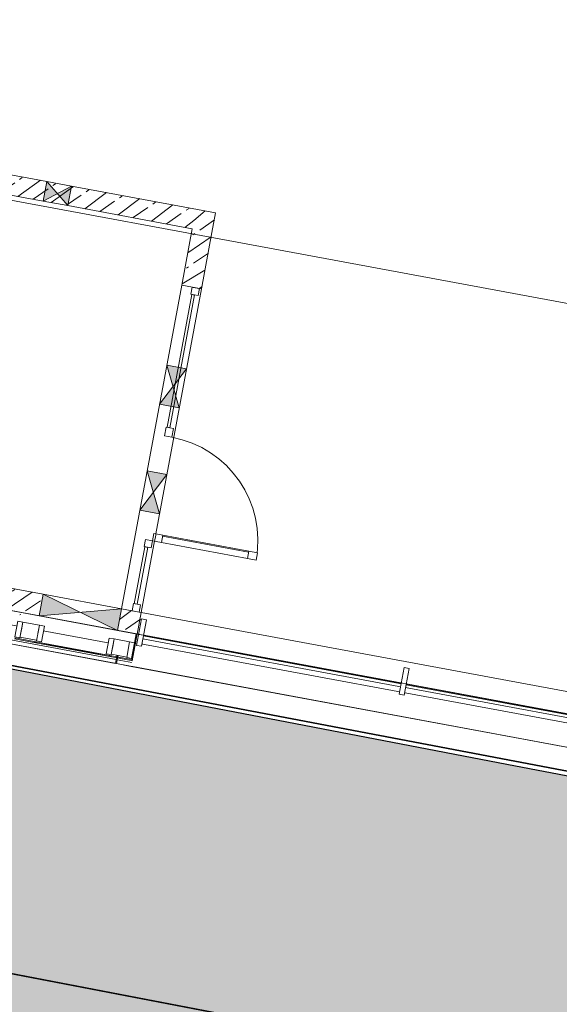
# Model space of a CAD drawing. Header units: metres. Extents: x -499360 to 60282433, y -11592314 to 5708004.
# Tile 36 of 128: x 32353352.34 to 32353357.74, y 5707902.23 to 5707912.1. Entities that reach past the tile are written whole.
import ezdxf

# ---------------------------------------------------------------- set-up
doc = ezdxf.new("R2010")
doc.units = ezdxf.units.M
doc.header["$LTSCALE"] = 0.75
doc.set_wipeout_variables(frame=1)
doc.layers.get('0').update_dxf_attribs({"linetype": 'CONTINUOUS'})
doc.layers.add('10414948$0$ST-LIN-Fahrbahn', color=2, linetype='CONTINUOUS')
doc.layers.add('10414948$0$ST-LIN-Gehweg', color=2, linetype='CONTINUOUS')
doc.layers.add('10414949$0$ST-Fahrbahn-Sol', color=7, linetype='CONTINUOUS', true_color=0xcccccc)
doc.layers.add('10414949$0$ST-Gehweg-Sol', color=7, linetype='CONTINUOUS', lineweight=0, true_color=0xffd7a8)
for name, color, linetype, lineweight in [('10417023$0$#9_002_GES I Übersicht Erdgeschoss_1_101_Wand Aussen.A', 7, 'CONTINUOUS', 25), ('10417023$0$#9_002_GES I Übersicht Erdgeschoss_1_110_Pfosten-Riegel.A', 7, 'CONTINUOUS', 25), ('10417023$0$#9_002_GES I Übersicht Erdgeschoss_1_113_Türen.A', 7, 'CONTINUOUS', 25), ('10417023$0$#9_002_GES I Übersicht Erdgeschoss_1_201_Aussenwandbekleidung.A', 7, 'CONTINUOUS', 25), ('10417023$0$#9_002_GES I Übersicht Erdgeschoss_1_701_Grundstücksgrenze.A', 7, 'CONTINUOUS', 25), ('10417023$0$#9_002_GES I Übersicht Erdgeschoss_1_Neubau_101_Wand Aussen.A', 7, 'CONTINUOUS', 25), ('10417023$0$#9_002_GES I Übersicht Erdgeschoss_1_Neubau_102_Wand Innen.A', 7, 'CONTINUOUS', 25), ('10417023$0$#9_002_GES I Übersicht Erdgeschoss_1_Neubau_104_Decken.A', 7, 'CONTINUOUS', 25), ('10417023$0$#9_002_GES I Übersicht Erdgeschoss_1_Neubau_110_Pfosten-Riegel.A', 7, 'CONTINUOUS', 25), ('10417023$0$#9_002_GES I Übersicht Erdgeschoss_1_Neubau_201_Aussenwandbekleidu', 7, 'CONTINUOUS', 25), ('10417023$0$Keine', 7, 'CONTINUOUS', 13)]:
    doc.layers.add(name, color=color, linetype=linetype, lineweight=lineweight)
pattern_1 = [(44.99999999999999, (0, 0), (-0.1697056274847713, 0.1697056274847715), []), (44.99999999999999, (-0.08485281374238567, 0.08485281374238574), (-0.1697056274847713, 0.1697056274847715), [0.18, -0.05999999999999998])]
pattern_2 = [(134.9999999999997, (0, 0), (0.1060660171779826, 0.1060660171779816), []), (134.9999999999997, (-0.03535533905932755, -0.0353553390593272), (0.1060660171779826, 0.1060660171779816), [])]

# ---------------------------------------------------------------- blocks, each defined once
blk = doc.blocks.new('10414949')
at = {"layer": '10414949$0$ST-Fahrbahn-Sol'}
h = blk.add_hatch(color=256, dxfattribs=at)
h.dxf.hatch_style = 1
edge = h.paths.add_edge_path()
edge.add_line((32353332.07462424, 5707897.760218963), (32353350.98506781, 5707894.123740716))
edge.add_line((32353350.98506781, 5707894.123740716), (32353350.82851103, 5707893.390107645))
edge.add_arc((32353341.76150372, 5707846.239751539), 48.01423437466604, 70.20516608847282, 79.11490518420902, ccw=False)
edge.add_line((32353358.02167227, 5707891.416887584), (32353368.23008536, 5707887.744280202))
edge.add_line((32353368.23008536, 5707887.744280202), (32353368.48356287, 5707888.448540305))
edge.add_arc((32353392.46115609, 5707947.149646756), 63.4093437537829, 247.7814981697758, 258.3851923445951)
edge.add_line((32353379.69488455, 5707885.038720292), (32353392.88770602, 5707882.501740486))
edge.add_line((32353392.88770602, 5707882.501740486), (32353428.35184273, 5707875.681986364))
edge.add_line((32353428.35184273, 5707875.681986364), (32353429.2016233, 5707880.101021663))
edge.add_line((32353429.2016233, 5707880.101021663), (32353381.92266794, 5707889.192765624))
edge.add_arc((32353383.05570871, 5707895.08481273), 6.000000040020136, 247.5994363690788, 259.11489690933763, ccw=False)
edge.add_line((32353380.76923186, 5707889.537558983), (32353372.019508, 5707893.144035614))
edge.add_arc((32353372.21004795, 5707893.606306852), 0.500000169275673, 79.05190986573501, 247.5994179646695, ccw=False)
edge.add_line((32353372.30500777, 5707894.097206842), (32353429.76814368, 5707883.047045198))
edge.add_line((32353429.76814368, 5707883.047045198), (32353430.61792424, 5707887.466080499))
edge.add_line((32353430.61792424, 5707887.466080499), (32353333.25481369, 5707906.189003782))
edge.add_arc((32353334.02625062, 5707910.141559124), 4.027134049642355, 175.7532268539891, 258.9561746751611, ccw=False)
edge.add_line((32353330.01017364, 5707910.439777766), (32353327.36902023, 5707894.461132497))
edge.add_arc((32353331.31926429, 5707893.832187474), 4.000000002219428, 79.11490515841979, 170.9534851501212, ccw=False)
at = {"layer": '10414949$0$ST-Gehweg-Sol'}
h = blk.add_hatch(color=256, dxfattribs=at)
h.dxf.hatch_style = 1
h.paths.add_polyline_path([(32353333.50183981, 5707909.19646602), (32353330.05239085, 5707910.696651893, 0.4012203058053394), (32353333.25481369, 5707906.189003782), (32353356.88717925, 5707901.644502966), (32353369.91507676, 5707899.139239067), (32353382.9429741, 5707896.633974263), (32353384.56583989, 5707896.321897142), (32353385.13236019, 5707899.267920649), (32353370.48788053, 5707902.08405432), (32353357.21966946, 5707904.635530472)])
at = {"layer": '10414949$0$ST-Fahrbahn-Sol', "flags": 128}
blk.add_lwpolyline([(32353332.07462424, 5707897.760218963), (32353350.98506781, 5707894.123740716), (32353350.82851103, 5707893.390107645, -0.0388956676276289), (32353358.02167227, 5707891.416887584), (32353368.23008536, 5707887.744280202), (32353368.48356287, 5707888.448540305, 0.04630038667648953), (32353379.69488455, 5707885.038720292), (32353392.88770602, 5707882.501740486), (32353428.35184273, 5707875.681986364), (32353429.2016233, 5707880.101021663), (32353381.92266794, 5707889.192765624, -0.05028800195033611), (32353380.76923186, 5707889.537558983), (32353372.019508, 5707893.144035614, -0.9047391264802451), (32353372.30500777, 5707894.097206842), (32353429.76814368, 5707883.047045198), (32353430.61792424, 5707887.466080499), (32353333.25481369, 5707906.189003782, -0.3798790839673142), (32353330.01017364, 5707910.439777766), (32353327.36902023, 5707894.461132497, -0.4236438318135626)], format="xyb", close=True, dxfattribs=at)
blk = doc.blocks.new('10414948')
at = {"layer": '10414948$0$ST-LIN-Fahrbahn', "flags": 128}
blk.add_lwpolyline([(32353330.09367404, 5707910.936664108), (32353330.07506489, 5707910.834613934, 0.4114017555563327), (32353333.25481369, 5707906.189003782), (32353356.88717925, 5707901.644502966), (32353356.88717925, 5707901.644502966), (32353369.91507676, 5707899.139239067), (32353369.91507676, 5707899.139239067), (32353382.9429741, 5707896.633974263), (32353382.9429741, 5707896.633974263), (32353430.61792424, 5707887.466080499)], format="xyb", dxfattribs=at)
at = {"layer": '10414948$0$ST-LIN-Gehweg', "flags": 128}
blk.add_lwpolyline([(32353333.50183981, 5707909.19646602), (32353357.21966946, 5707904.635530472), (32353357.21966946, 5707904.635530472), (32353370.48788053, 5707902.08405432), (32353370.48788053, 5707902.08405432), (32353407.15213483, 5707895.033517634), (32353407.15213483, 5707895.033517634), (32353410.4290705, 5707896.185426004), (32353410.4290705, 5707896.185426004), (32353413.70600617, 5707897.337334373), (32353413.70600617, 5707897.337334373), (32353481.43359485, 5707884.31331786), (32353481.43359485, 5707884.31331786), (32353497.17578959, 5707881.286091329), (32353497.17578959, 5707881.286091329, -0.1101766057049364), (32353499.70410517, 5707880.188862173), (32353499.70410517, 5707880.188862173), (32353502.93879142, 5707877.835765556), (32353502.93879142, 5707877.835765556, 0.1101766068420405), (32353505.46710699, 5707876.738536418), (32353505.46710699, 5707876.738536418), (32353513.19776736, 5707875.251929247), (32353513.19776736, 5707875.251929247), (32353517.00528605, 5707874.519743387)], format="xyb", dxfattribs=at)
blk = doc.blocks.new('10417023$0$#9_MKO_LP5_ARC_GES_UP_00_002_P_G_modell (3D)')
at = {"layer": '10417023$0$#9_002_GES I Übersicht Erdgeschoss_1_Neubau_101_Wand Aussen.A', "linetype": 'Continuous', "lineweight": 5, "true_color": 0xff0000}
h = blk.add_hatch(dxfattribs=at)
h.set_pattern_fill('#9_BETON__STAHLBETON_0001', color=1, style=0, pattern_type=2)
h.set_pattern_definition(pattern_1)
h.paths.add_polyline_path([(-32353489.32422797, -5707812.879576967), (-32353495.47443924, -5707812.879576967), (-32353495.47443924, -5707813.099576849), (-32353489.32422797, -5707813.099576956)])
at = {"layer": '10417023$0$#9_002_GES I Übersicht Erdgeschoss_1_Neubau_102_Wand Innen.A', "linetype": 'Continuous', "lineweight": 5, "true_color": 0xff0000}
h = blk.add_hatch(dxfattribs=at)
h.set_pattern_fill('#9_BETON__STAHLBETON_0001', color=1, style=0, pattern_type=2)
h.set_pattern_definition(pattern_1)
h.paths.add_polyline_path([(-32353493.22373439, -5707809.004576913), (-32353488.52424199, -5707809.004576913), (-32353488.52425899, -5707808.804576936), (-32353493.22373439, -5707808.804576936)])
h = blk.add_hatch(dxfattribs=at)
h.set_pattern_fill('#9_BETON__STAHLBETON_0001', color=1, style=0, pattern_type=2)
h.set_pattern_definition(pattern_1)
h.paths.add_polyline_path([(-32353488.32426744, -5707808.804576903), (-32353488.52425892, -5707808.804576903), (-32353488.52424195, -5707809.004576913), (-32353488.32426744, -5707808.804585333)])
h = blk.add_hatch(dxfattribs=at)
h.set_pattern_fill('#9_BETON__STAHLBETON_0001', color=1, style=0, pattern_type=2)
h.set_pattern_definition(pattern_1)
h.paths.add_polyline_path([(-32353488.32425896, -5707808.804576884), (-32353488.52424202, -5707809.004576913), (-32353488.32424199, -5707809.004576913)])
at = {"layer": '10417023$0$#9_002_GES I Übersicht Erdgeschoss_1_113_Türen.A', "color": 1, "linetype": 'Continuous', "lineweight": 13, "true_color": 0xff0000}
for p, q in [((-32353488.4175592, -5707811.096577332), (-32353488.34455926, -5707811.096577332)), ((-32353488.34455926, -5707811.096577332), (-32353488.4175592, -5707811.096577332))]:
    blk.add_line(p, q, dxfattribs=at)
at = {"layer": '10417023$0$#9_002_GES I Übersicht Erdgeschoss_1_Neubau_101_Wand Aussen.A', "color": 1, "linetype": 'Continuous', "lineweight": 18, "true_color": 0xff0000}
for p, q in [((-32353489.32422797, -5707812.87957689), (-32353495.47443924, -5707812.87957689)), ((-32353495.47443924, -5707813.09957689), (-32353489.32422797, -5707813.09957689))]:
    blk.add_line(p, q, dxfattribs=at)
at = {"layer": '10417023$0$#9_002_GES I Übersicht Erdgeschoss_1_Neubau_101_Wand Aussen.A', "color": 1, "linetype": 'Continuous', "lineweight": 13, "true_color": 0xff0000}
for p, q in [((-32353488.52422744, -5707812.87957639), (-32353489.32422838, -5707813.099576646)), ((-32353488.52422744, -5707813.099576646), (-32353489.32422838, -5707812.87957639)), ((-32353488.52422797, -5707812.879576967), (-32353489.32422797, -5707812.879576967)), ((-32353489.32422797, -5707812.879576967), (-32353489.32422797, -5707813.099576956)), ((-32353488.52422797, -5707813.099576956), (-32353488.52422797, -5707812.879576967)), ((-32353489.32422797, -5707813.099576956), (-32353488.52422797, -5707813.099576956))]:
    blk.add_line(p, q, dxfattribs=at)
at = {"layer": '10417023$0$#9_002_GES I Übersicht Erdgeschoss_1_Neubau_101_Wand Aussen.A', "color": 1, "linetype": 'Continuous', "true_color": 0xff0000}
for points in [[(-32353489.32422797, -5707813.099576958), (-32353488.92422798, -5707812.989576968), (-32353489.32422797, -5707812.879576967)], [(-32353488.52422797, -5707813.099576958), (-32353488.52422797, -5707812.879576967), (-32353488.92422798, -5707812.989576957)]]:
    blk.add_solid(points, dxfattribs=at)
at = {"layer": '10417023$0$#9_002_GES I Übersicht Erdgeschoss_1_Neubau_102_Wand Innen.A', "color": 1, "linetype": 'Continuous', "lineweight": 18, "true_color": 0xff0000}
for p, q in [((-32353490.04184521, -5707808.804576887), (-32353491.21872448, -5707808.804576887)), ((-32353489.79184521, -5707808.804576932), (-32353490.04184521, -5707808.804576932)), ((-32353488.32425896, -5707808.804576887), (-32353489.79184521, -5707808.804576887)), ((-32353488.32425896, -5707808.804576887), (-32353488.32424199, -5707809.004576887)), ((-32353491.21872448, -5707809.004576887), (-32353490.04184521, -5707809.004576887)), ((-32353490.04184521, -5707809.00457691), (-32353489.79184521, -5707809.00457691)), ((-32353489.79184521, -5707809.004576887), (-32353488.52424199, -5707809.004576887)), ((-32353488.52424199, -5707809.004576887), (-32353488.52419322, -5707809.579593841))]:
    blk.add_line(p, q, dxfattribs=at)
at = {"layer": '10417023$0$#9_002_GES I Übersicht Erdgeschoss_1_Neubau_102_Wand Innen.A', "color": 1, "linetype": 'Continuous', "lineweight": 13, "true_color": 0xff0000}
for p, q in [((-32353490.04184579, -5707809.004576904), (-32353489.79184549, -5707808.804576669)), ((-32353490.04184579, -5707808.804576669), (-32353489.79184549, -5707809.004576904)), ((-32353490.04184521, -5707808.804576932), (-32353490.04184521, -5707809.00457691)), ((-32353489.79184521, -5707809.00457691), (-32353489.79184521, -5707808.804576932)), ((-32353488.52391273, -5707812.879593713), (-32353488.52419279, -5707809.579594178)), ((-32353488.3240326, -5707811.47323925), (-32353488.5240326, -5707811.473256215)), ((-32353488.52403255, -5707811.473255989), (-32353488.32399911, -5707811.873239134)), ((-32353488.32403231, -5707811.473238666), (-32353488.52399934, -5707811.873256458)), ((-32353488.52399867, -5707811.873256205), (-32353488.32399867, -5707811.87323924))]:
    blk.add_line(p, q, dxfattribs=at)
at = {"layer": '10417023$0$#9_002_GES I Übersicht Erdgeschoss_1_Neubau_102_Wand Innen.A', "color": 1, "linetype": 'Continuous', "true_color": 0xff0000}
for points in [[(-32353490.04184521, -5707808.804576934), (-32353490.04184521, -5707809.00457691), (-32353489.91684521, -5707808.904576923)], [(-32353489.79184521, -5707808.804576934), (-32353489.91684521, -5707808.904576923), (-32353489.79184521, -5707809.00457691)], [(-32353488.3240326, -5707811.47323925), (-32353488.5240326, -5707811.473256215), (-32353488.42401564, -5707811.673247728)], [(-32353488.32399867, -5707811.873239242), (-32353488.42401564, -5707811.673247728), (-32353488.52399867, -5707811.873256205)]]:
    blk.add_solid(points, dxfattribs=at)
at = {"layer": '10417023$0$#9_002_GES I Übersicht Erdgeschoss_1_Neubau_104_Decken.A', "color": 1, "linetype": 'Continuous', "lineweight": 13, "true_color": 0xff0000, "flags": 128}
for points in [[(-32353502.88381506, -5707792.679515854), (-32353502.88381511, -5707803.129576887), (-32353502.84381653, -5707803.129576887), (-32353502.84381653, -5707809.004576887), (-32353499.08931621, -5707809.004576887), (-32353497.57443247, -5707809.004576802), (-32353497.57443247, -5707810.154576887), (-32353495.52481159, -5707810.154576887), (-32353495.52560609, -5707813.099577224), (-32353472.62422376, -5707813.099576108), (-32353472.62422743, -5707808.219546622), (-32353469.004228, -5707808.219576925), (-32353469.004228, -5707794.11457689), (-32353469.004228, -5707790.779532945), (-32353469.004228, -5707790.559532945), (-32353477.474228, -5707790.559532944), (-32353480.474228, -5707790.559532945), (-32353491.124228, -5707790.559532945), (-32353498.444228, -5707790.559532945), (-32353498.444228, -5707792.679576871)], [(-32353498.22421727, -5707790.559532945), (-32353502.84380439, -5707790.559532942), (-32353502.84380439, -5707813.099576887), (-32353495.47442851, -5707813.099576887), (-32353495.47442851, -5707809.05457689), (-32353482.84109309, -5707809.05457689), (-32353482.84357996, -5707813.099573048), (-32353472.62421726, -5707813.099573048), (-32353472.62421726, -5707811.259577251), (-32353472.62421726, -5707806.979589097), (-32353469.00380439, -5707806.979589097), (-32353469.00380439, -5707790.559532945)]]:
    blk.add_lwpolyline(points, close=True, dxfattribs=at)
at = {"color": 1, "linetype": 'Continuous', "lineweight": 5, "true_color": 0xff0000}
blk.add_wipeout([(-32353488.32511628, -5707813.239561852), (-32353488.47511628, -5707813.239561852), (-32353488.47511628, -5707813.389564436), (-32353488.32511628, -5707813.389564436)], dxfattribs=at).dxf.layer = '10417023$0$#9_002_GES I Übersicht Erdgeschoss_1_Neubau_201_Aussenwandbekleidu'
at = {"layer": '10417023$0$#9_002_GES I Übersicht Erdgeschoss_1_Neubau_201_Aussenwandbekleidu', "color": 1, "linetype": 'Continuous', "lineweight": 13, "true_color": 0xff0000}
blk.add_line((-32353488.32511628, -5707813.239561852), (-32353488.47511628, -5707813.239561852), dxfattribs=at)
at = {"color": 1, "linetype": 'Continuous', "lineweight": 5, "true_color": 0xff0000}
for points, layer in [([(-32353488.280116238, -5707813.137893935), (-32353485.613542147, -5707813.137893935), (-32353485.613542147, -5707813.1078939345), (-32353488.280116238, -5707813.1078939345)], '10417023$0$#9_002_GES I Übersicht Erdgeschoss_1_110_Pfosten-Riegel.A'), ([(-32353488.40955938, -5707809.652593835), (-32353488.40955938, -5707811.006576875), (-32353488.37955938, -5707811.006576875), (-32353488.37955938, -5707809.652593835)], '10417023$0$#9_002_GES I Übersicht Erdgeschoss_1_113_Türen.A'), ([(-32353488.254559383, -5707812.080076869), (-32353488.254559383, -5707812.153076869), (-32353487.378059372, -5707812.153076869), (-32353487.378059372, -5707812.080076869)], '10417023$0$#9_002_GES I Übersicht Erdgeschoss_1_113_Türen.A'), ([(-32353488.409559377, -5707812.226076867), (-32353488.409559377, -5707812.806576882), (-32353488.379559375, -5707812.806576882), (-32353488.379559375, -5707812.226076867)], '10417023$0$#9_002_GES I Übersicht Erdgeschoss_1_113_Türen.A'), ([(-32353488.325116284, -5707813.389564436), (-32353488.475116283, -5707813.389564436), (-32353488.475116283, -5707813.42957689), (-32353488.325116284, -5707813.42957689)], '10417023$0$#9_002_GES I Übersicht Erdgeschoss_1_Neubau_201_Aussenwandbekleidu')]:
    blk.add_wipeout(points, dxfattribs=at).dxf.layer = layer
at = {"layer": '10417023$0$#9_002_GES I Übersicht Erdgeschoss_1_110_Pfosten-Riegel.A', "color": 1, "linetype": 'Continuous', "lineweight": 13, "true_color": 0xff0000, "flags": 128}
blk.add_lwpolyline([(-32353488.28011624, -5707813.137893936), (-32353488.28011624, -5707813.107893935), (-32353485.61354215, -5707813.107893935), (-32353485.61354215, -5707813.137893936)], close=True, dxfattribs=at)
at = {"layer": '10417023$0$#9_002_GES I Übersicht Erdgeschoss_1_113_Türen.A', "color": 1, "linetype": 'Continuous', "lineweight": 13, "true_color": 0xff0000}
for p, q in [((-32353488.25455916, -5707812.080076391), (-32353487.37805892, -5707812.080076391)), ((-32353488.25455916, -5707812.090076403), (-32353487.37805892, -5707812.090076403)), ((-32353488.25455916, -5707812.153076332), (-32353487.37805892, -5707812.153076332))]:
    blk.add_line(p, q, dxfattribs=at)
at = {"layer": '10417023$0$#9_002_GES I Übersicht Erdgeschoss_1_113_Türen.A', "color": 1, "linetype": 'Continuous', "lineweight": 13, "true_color": 0xff0000, "flags": 128}
for points in [[(-32353488.40955938, -5707809.652593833), (-32353488.37955938, -5707809.652593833), (-32353488.37955938, -5707811.006576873), (-32353488.40955938, -5707811.006576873)], [(-32353488.25455938, -5707812.080076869), (-32353487.37805938, -5707812.080076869), (-32353487.37805938, -5707812.153076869), (-32353488.25455938, -5707812.153076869)], [(-32353488.40955938, -5707812.226076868), (-32353488.37955938, -5707812.226076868), (-32353488.37955938, -5707812.806576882), (-32353488.40955938, -5707812.806576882)]]:
    blk.add_lwpolyline(points, close=True, dxfattribs=at)
at = {"layer": '10417023$0$#9_002_GES I Übersicht Erdgeschoss_1_113_Türen.A', "color": 1, "linetype": 'Continuous', "lineweight": 13, "true_color": 0xff0000}
blk.add_arc((-32353488.34455938, -5707812.153076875), 1.056500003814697, 359.9999999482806, 89.99999979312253, dxfattribs=at)
at = {"layer": '10417023$0$#9_002_GES I Übersicht Erdgeschoss_1_Neubau_102_Wand Innen.A', "color": 1, "linetype": 'Continuous', "lineweight": 13, "true_color": 0xff0000}
for p, q in [((-32353488.32412407, -5707810.394639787), (-32353488.52412406, -5707810.394656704)), ((-32353488.5241235, -5707810.394656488), (-32353488.32409006, -5707810.794639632)), ((-32353488.32412471, -5707810.394639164), (-32353488.52409029, -5707810.794656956)), ((-32353488.52409013, -5707810.794656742), (-32353488.32409014, -5707810.794639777))]:
    blk.add_line(p, q, dxfattribs=at)
at = {"layer": '10417023$0$#9_002_GES I Übersicht Erdgeschoss_1_Neubau_102_Wand Innen.A', "color": 1, "linetype": 'Continuous', "true_color": 0xff0000}
for points in [[(-32353488.32412407, -5707810.394639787), (-32353488.52412406, -5707810.394656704), (-32353488.4241071, -5707810.594648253)], [(-32353488.32409014, -5707810.794639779), (-32353488.4241071, -5707810.594648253), (-32353488.52409013, -5707810.794656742)]]:
    blk.add_solid(points, dxfattribs=at)
at = {"layer": '10417023$0$#9_002_GES I Übersicht Erdgeschoss_1_Neubau_201_Aussenwandbekleidu', "color": 1, "linetype": 'Continuous', "lineweight": 13, "true_color": 0xff0000}
for p, q in [((-32353488.47511628, -5707813.239561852), (-32353488.47511628, -5707813.389564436)), ((-32353488.32511648, -5707813.389563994), (-32353488.47511666, -5707813.389563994)), ((-32353488.47511628, -5707813.389564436), (-32353488.47511628, -5707813.42957689)), ((-32353488.47511628, -5707813.42957689), (-32353488.32511628, -5707813.42957689))]:
    blk.add_line(p, q, dxfattribs=at)
at = {"color": 1, "linetype": 'Continuous', "lineweight": 5, "true_color": 0xff0000}
for points, layer in [([(-32353485.60354215, -5707813.137893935), (-32353482.93854215, -5707813.137893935), (-32353482.93854215, -5707813.1078939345), (-32353485.60354215, -5707813.1078939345)], '10417023$0$#9_002_GES I Übersicht Erdgeschoss_1_110_Pfosten-Riegel.A'), ([(-32353488.41755938, -5707809.652593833), (-32353488.344559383, -5707809.652593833), (-32353488.344559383, -5707809.579593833), (-32353488.41755938, -5707809.579593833)], '10417023$0$#9_002_GES I Übersicht Erdgeschoss_1_113_Türen.A'), ([(-32353488.417559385, -5707811.096576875), (-32353488.344559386, -5707811.096576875), (-32353488.344559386, -5707811.006576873), (-32353488.417559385, -5707811.006576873)], '10417023$0$#9_002_GES I Übersicht Erdgeschoss_1_113_Türen.A'), ([(-32353488.34455937, -5707812.0800768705), (-32353488.34455937, -5707812.15307687), (-32353488.25455937, -5707812.15307687), (-32353488.25455937, -5707812.0800768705)], '10417023$0$#9_002_GES I Übersicht Erdgeschoss_1_113_Türen.A'), ([(-32353487.378059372, -5707812.0800768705), (-32353487.378059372, -5707812.15307687), (-32353487.288059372, -5707812.15307687), (-32353487.288059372, -5707812.0800768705)], '10417023$0$#9_002_GES I Übersicht Erdgeschoss_1_113_Türen.A'), ([(-32353488.417559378, -5707812.8795768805), (-32353488.344559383, -5707812.8795768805), (-32353488.344559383, -5707812.806576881), (-32353488.417559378, -5707812.806576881)], '10417023$0$#9_002_GES I Übersicht Erdgeschoss_1_113_Türen.A'), ([(-32353488.32511627, -5707813.429580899), (-32353483.21815351, -5707813.429580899), (-32353483.21815351, -5707813.189845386), (-32353488.32511627, -5707813.189845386)], '10417023$0$#9_002_GES I Übersicht Erdgeschoss_1_Neubau_201_Aussenwandbekleidu'), ([(-32353488.48511628, -5707813.239561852), (-32353493.948120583, -5707813.239561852), (-32353493.948120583, -5707813.389564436), (-32353488.48511628, -5707813.389564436)], '10417023$0$#9_002_GES I Übersicht Erdgeschoss_1_Neubau_201_Aussenwandbekleidu')]:
    blk.add_wipeout(points, dxfattribs=at).dxf.layer = layer
at = {"layer": '10417023$0$#9_002_GES I Übersicht Erdgeschoss_1_201_Aussenwandbekleidung.A', "linetype": 'Continuous', "lineweight": 5}
h = blk.add_hatch(dxfattribs=at)
h.set_pattern_fill('#9_METALL__STAHL_0001', style=0, pattern_type=2)
h.set_pattern_definition(pattern_2)
h.paths.add_polyline_path([(-32353488.33511627, -5707813.371585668), (-32353488.32511628, -5707813.371585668), (-32353488.33511627, -5707813.361585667)])
h = blk.add_hatch(dxfattribs=at)
h.set_pattern_fill('#9_METALL__STAHL_0001', style=0, pattern_type=2)
h.set_pattern_definition(pattern_2)
h.paths.add_polyline_path([(-32353488.32511628, -5707813.361585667), (-32353488.33511627, -5707813.361585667), (-32353488.32511628, -5707813.371585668)])
at = {"layer": '10417023$0$#9_002_GES I Übersicht Erdgeschoss_1_Neubau_102_Wand Innen.A', "linetype": 'Continuous', "lineweight": 5, "true_color": 0xff0000}
h = blk.add_hatch(dxfattribs=at)
h.set_pattern_fill('#9_BETON__STAHLBETON_0001', color=1, style=0, pattern_type=2)
h.set_pattern_definition(pattern_1)
h.paths.add_polyline_path([(-32353488.32424198, -5707809.004576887), (-32353488.52424199, -5707809.004576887), (-32353488.5241932, -5707809.579593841), (-32353488.32419325, -5707809.579576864)])
at = {"layer": '10417023$0$#9_002_GES I Übersicht Erdgeschoss_1_110_Pfosten-Riegel.A', "color": 1, "linetype": 'Continuous', "lineweight": 13, "true_color": 0xff0000, "flags": 128}
blk.add_lwpolyline([(-32353485.60354215, -5707813.137893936), (-32353485.60354215, -5707813.107893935), (-32353482.93854215, -5707813.107893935), (-32353482.93854215, -5707813.137893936)], close=True, dxfattribs=at)
at = {"layer": '10417023$0$#9_002_GES I Übersicht Erdgeschoss_1_113_Türen.A', "color": 1, "linetype": 'Continuous', "lineweight": 13, "true_color": 0xff0000}
for p, q in [((-32353488.4175592, -5707812.153076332), (-32353488.34455926, -5707812.153076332)), ((-32353488.34455926, -5707812.153076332), (-32353488.4175592, -5707812.153076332))]:
    blk.add_line(p, q, dxfattribs=at)
at = {"layer": '10417023$0$#9_002_GES I Übersicht Erdgeschoss_1_113_Türen.A', "color": 1, "linetype": 'Continuous', "lineweight": 13, "true_color": 0xff0000, "flags": 128}
for points in [[(-32353488.41755938, -5707809.652593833), (-32353488.41755938, -5707809.579593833), (-32353488.34455938, -5707809.579593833), (-32353488.34455938, -5707809.652593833)], [(-32353488.41755938, -5707811.096576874), (-32353488.41755938, -5707811.006576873), (-32353488.34455938, -5707811.006576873), (-32353488.34455938, -5707811.096576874)], [(-32353488.34455938, -5707812.080076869), (-32353488.25455938, -5707812.080076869), (-32353488.25455938, -5707812.153076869), (-32353488.34455938, -5707812.153076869)], [(-32353487.37805938, -5707812.080076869), (-32353487.28805938, -5707812.080076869), (-32353487.28805938, -5707812.153076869), (-32353487.37805938, -5707812.153076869)], [(-32353488.41755938, -5707812.879576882), (-32353488.41755938, -5707812.806576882), (-32353488.34455938, -5707812.806576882), (-32353488.34455938, -5707812.879576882)]]:
    blk.add_lwpolyline(points, close=True, dxfattribs=at)
at = {"layer": '10417023$0$#9_002_GES I Übersicht Erdgeschoss_1_201_Aussenwandbekleidung.A', "color": 1, "linetype": 'Continuous', "lineweight": 18, "true_color": 0xff0000}
blk.add_line((-32353488.32511628, -5707813.371585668), (-32353488.33511627, -5707813.371585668), dxfattribs=at)
at = {"layer": '10417023$0$#9_002_GES I Übersicht Erdgeschoss_1_Neubau_101_Wand Aussen.A', "color": 1, "linetype": 'Continuous', "lineweight": 18, "true_color": 0xff0000}
blk.add_line((-32353488.32354214, -5707812.87957689), (-32353488.52422797, -5707812.87957689), dxfattribs=at)
at = {"layer": '10417023$0$#9_002_GES I Übersicht Erdgeschoss_1_Neubau_101_Wand Aussen.A', "color": 1, "linetype": 'Continuous', "lineweight": 13, "true_color": 0xff0000}
blk.add_line((-32353488.32354148, -5707812.87957639), (-32353482.89354234, -5707812.87957639), dxfattribs=at)
blk.add_line((-32353488.32354148, -5707812.87957639), (-32353482.89354234, -5707812.87957639), dxfattribs=at)
at = {"layer": '10417023$0$#9_002_GES I Übersicht Erdgeschoss_1_Neubau_102_Wand Innen.A', "color": 1, "linetype": 'Continuous', "lineweight": 18, "true_color": 0xff0000}
for p, q in [((-32353488.32419322, -5707809.579576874), (-32353488.32424199, -5707809.004576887)), ((-32353488.32419255, -5707809.579576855), (-32353488.52419279, -5707809.579594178)), ((-32353488.32391394, -5707812.87957639), (-32353488.52391273, -5707812.879593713))]:
    blk.add_line(p, q, dxfattribs=at)
at = {"layer": '10417023$0$#9_002_GES I Übersicht Erdgeschoss_1_Neubau_102_Wand Innen.A', "color": 1, "linetype": 'Continuous', "lineweight": 13, "true_color": 0xff0000}
for p, q in [((-32353488.32419255, -5707809.579576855), (-32353488.52419279, -5707809.579594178)), ((-32353488.32391394, -5707812.87957639), (-32353488.52391273, -5707812.879593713))]:
    blk.add_line(p, q, dxfattribs=at)
at = {"layer": '10417023$0$#9_002_GES I Übersicht Erdgeschoss_1_Neubau_201_Aussenwandbekleidu', "color": 1, "linetype": 'Continuous', "lineweight": 13, "true_color": 0xff0000}
for p, q in [((-32353483.21815352, -5707813.189845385), (-32353488.32511628, -5707813.189845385)), ((-32353488.32511628, -5707813.189845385), (-32353488.32511628, -5707813.239561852)), ((-32353488.48511628, -5707813.239561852), (-32353493.94812058, -5707813.239561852)), ((-32353488.32511628, -5707813.429580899), (-32353483.21815352, -5707813.429580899))]:
    blk.add_line(p, q, dxfattribs=at)
at = {"color": 1, "linetype": 'Continuous', "lineweight": 5, "true_color": 0xff0000}
blk.add_wipeout([(-32353488.48511628, -5707813.389564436), (-32353493.948120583, -5707813.389564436), (-32353493.948120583, -5707813.429576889), (-32353488.48511628, -5707813.429576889)], dxfattribs=at).dxf.layer = '10417023$0$#9_002_GES I Übersicht Erdgeschoss_1_Neubau_201_Aussenwandbekleidu'
at = {"layer": '10417023$0$#9_002_GES I Übersicht Erdgeschoss_1_201_Aussenwandbekleidung.A', "linetype": 'Continuous', "lineweight": 5, "true_color": 0xff0000}
h = blk.add_hatch(dxfattribs=at)
h.set_pattern_fill('#9_METALL__STAHL_0001', color=1, style=0, pattern_type=2)
h.set_pattern_definition(pattern_2)
h.paths.add_polyline_path([(-32353489.25389452, -5707813.361585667), (-32353489.5238947, -5707813.361585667), (-32353489.5238947, -5707813.371585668), (-32353489.25389452, -5707813.371585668)])
h = blk.add_hatch(dxfattribs=at)
h.set_pattern_fill('#9_METALL__STAHL_0001', color=1, style=0, pattern_type=2)
h.set_pattern_definition(pattern_2)
h.paths.add_polyline_path([(-32353488.59354161, -5707813.371585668), (-32353488.33511627, -5707813.371585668), (-32353488.33511627, -5707813.361585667), (-32353488.59354161, -5707813.361585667)])
at = {"layer": '10417023$0$#9_002_GES I Übersicht Erdgeschoss_1_101_Wand Aussen.A', "color": 1, "linetype": 'Continuous', "lineweight": 13, "true_color": 0xff0000}
blk.add_line((-32353499.3793194, -5707813.429576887), (-32353468.67381512, -5707813.429576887), dxfattribs=at)
at = {"layer": '10417023$0$#9_002_GES I Übersicht Erdgeschoss_1_201_Aussenwandbekleidung.A', "color": 1, "linetype": 'Continuous', "lineweight": 18, "true_color": 0xff0000}
for p, q in [((-32353489.25389452, -5707813.361585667), (-32353489.5238947, -5707813.361585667)), ((-32353489.5238947, -5707813.371585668), (-32353489.25389452, -5707813.371585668)), ((-32353488.33511627, -5707813.361585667), (-32353488.59354161, -5707813.361585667)), ((-32353488.59354161, -5707813.371585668), (-32353488.33511627, -5707813.371585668))]:
    blk.add_line(p, q, dxfattribs=at)
at = {"layer": '10417023$0$#9_002_GES I Übersicht Erdgeschoss_1_201_Aussenwandbekleidung.A', "color": 1, "linetype": 'Continuous', "lineweight": 13, "true_color": 0xff0000}
for p, q in [((-32353488.5935418, -5707813.361585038), (-32353489.25389481, -5707813.37158505)), ((-32353488.5935418, -5707813.37158505), (-32353489.25389481, -5707813.361585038)), ((-32353488.59354161, -5707813.361585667), (-32353489.25389452, -5707813.361585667)), ((-32353489.25389452, -5707813.361585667), (-32353489.25389452, -5707813.371585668)), ((-32353489.25389452, -5707813.371585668), (-32353488.59354161, -5707813.371585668)), ((-32353488.59354161, -5707813.371585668), (-32353488.59354161, -5707813.361585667))]:
    blk.add_line(p, q, dxfattribs=at)
at = {"layer": '10417023$0$#9_002_GES I Übersicht Erdgeschoss_1_201_Aussenwandbekleidung.A', "color": 1, "linetype": 'Continuous', "true_color": 0xff0000}
for points in [[(-32353489.25389452, -5707813.371585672), (-32353488.92371807, -5707813.366585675), (-32353489.25389452, -5707813.361585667)], [(-32353488.59354161, -5707813.371585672), (-32353488.59354161, -5707813.361585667), (-32353488.92371807, -5707813.366585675)]]:
    blk.add_solid(points, dxfattribs=at)
at = {"layer": '10417023$0$#9_002_GES I Übersicht Erdgeschoss_1_Neubau_201_Aussenwandbekleidu', "color": 1, "linetype": 'Continuous', "lineweight": 13, "true_color": 0xff0000}
for p, q in [((-32353488.48511628, -5707813.239561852), (-32353488.48511628, -5707813.389564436)), ((-32353488.48511666, -5707813.389563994), (-32353493.94812003, -5707813.389563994)), ((-32353488.48511628, -5707813.389564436), (-32353488.48511628, -5707813.42957689)), ((-32353493.94812058, -5707813.42957689), (-32353488.48511628, -5707813.42957689))]:
    blk.add_line(p, q, dxfattribs=at)
at = {"color": 1, "linetype": 'Continuous', "lineweight": 5, "true_color": 0xff0000}
for points, layer in [([(-32353488.31011624, -5707813.212893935), (-32353488.26011624, -5707813.212893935), (-32353488.26011624, -5707812.942893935), (-32353488.31011624, -5707812.942893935)], '10417023$0$#9_002_GES I Übersicht Erdgeschoss_1_110_Pfosten-Riegel.A'), ([(-32353485.58354215, -5707813.212893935), (-32353485.58354215, -5707812.942893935), (-32353485.633542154, -5707812.942893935), (-32353485.633542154, -5707813.212893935)], '10417023$0$#9_002_GES I Übersicht Erdgeschoss_1_110_Pfosten-Riegel.A'), ([(-32353488.417559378, -5707812.22607687), (-32353488.344559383, -5707812.22607687), (-32353488.344559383, -5707812.15307687), (-32353488.417559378, -5707812.15307687)], '10417023$0$#9_002_GES I Übersicht Erdgeschoss_1_113_Türen.A')]:
    blk.add_wipeout(points, dxfattribs=at).dxf.layer = layer
at = {"layer": '10417023$0$#9_002_GES I Übersicht Erdgeschoss_1_201_Aussenwandbekleidung.A', "linetype": 'Continuous', "lineweight": 5, "true_color": 0xff0000}
h = blk.add_hatch(dxfattribs=at)
h.set_pattern_fill('#9_METALL__STAHL_0001', color=1, style=0, pattern_type=2)
h.set_pattern_definition(pattern_2)
h.paths.add_polyline_path([(-32353488.32511628, -5707813.361585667), (-32353488.32511628, -5707813.099576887), (-32353488.33511627, -5707813.099576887), (-32353488.33511627, -5707813.361585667)])
at = {"layer": '10417023$0$#9_002_GES I Übersicht Erdgeschoss_1_Neubau_101_Wand Aussen.A', "linetype": 'Continuous', "lineweight": 5, "true_color": 0xff0000}
h = blk.add_hatch(dxfattribs=at)
h.set_pattern_fill('#9_BETON__STAHLBETON_0001', color=1, style=0, pattern_type=2)
h.set_pattern_definition(pattern_1)
h.paths.add_polyline_path([(-32353488.52422797, -5707813.099576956), (-32353488.32354214, -5707813.099576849), (-32353488.32354214, -5707812.879576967), (-32353488.52422797, -5707812.879576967)])
at = {"layer": '10417023$0$#9_002_GES I Übersicht Erdgeschoss_1_101_Wand Aussen.A', "color": 1, "linetype": 'Continuous', "lineweight": 13, "true_color": 0xff0000}
blk.add_line((-32353469.00381513, -5707813.099576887), (-32353499.3793194, -5707813.099576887), dxfattribs=at)
at = {"layer": '10417023$0$#9_002_GES I Übersicht Erdgeschoss_1_110_Pfosten-Riegel.A', "color": 1, "linetype": 'Continuous', "lineweight": 13, "true_color": 0xff0000, "flags": 128}
for points in [[(-32353488.31011624, -5707813.212893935), (-32353488.26011624, -5707813.212893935), (-32353488.26011624, -5707812.942893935), (-32353488.31011624, -5707812.942893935)], [(-32353485.58354215, -5707813.212893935), (-32353485.63354215, -5707813.212893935), (-32353485.63354215, -5707812.942893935), (-32353485.58354215, -5707812.942893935)]]:
    blk.add_lwpolyline(points, close=True, dxfattribs=at)
at = {"layer": '10417023$0$#9_002_GES I Übersicht Erdgeschoss_1_113_Türen.A', "color": 1, "linetype": 'Continuous', "lineweight": 13, "true_color": 0xff0000, "flags": 128}
blk.add_lwpolyline([(-32353488.41755938, -5707812.226076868), (-32353488.41755938, -5707812.153076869), (-32353488.34455938, -5707812.153076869), (-32353488.34455938, -5707812.226076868)], close=True, dxfattribs=at)
at = {"layer": '10417023$0$#9_002_GES I Übersicht Erdgeschoss_1_201_Aussenwandbekleidung.A', "color": 1, "linetype": 'Continuous', "lineweight": 18, "true_color": 0xff0000}
for p, q in [((-32353488.33511627, -5707813.099576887), (-32353488.33511627, -5707813.361585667)), ((-32353488.32511628, -5707813.371585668), (-32353488.32511628, -5707813.099576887))]:
    blk.add_line(p, q, dxfattribs=at)
at = {"layer": '10417023$0$#9_002_GES I Übersicht Erdgeschoss_1_701_Grundstücksgrenze.A', "color": 1, "linetype": 'Continuous', "lineweight": 35, "true_color": 0xff0000, "flags": 128}
blk.add_lwpolyline([(-32353511.47268937, -5707768.718078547), (-32353510.58466005, -5707813.546075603), (-32353471.71535595, -5707813.720027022), (-32353425.53849031, -5707813.961117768)], dxfattribs=at)
at = {"layer": '10417023$0$#9_002_GES I Übersicht Erdgeschoss_1_Neubau_101_Wand Aussen.A', "color": 1, "linetype": 'Continuous', "lineweight": 18, "true_color": 0xff0000}
for p, q in [((-32353488.32354148, -5707812.87957639), (-32353488.32354148, -5707813.099576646)), ((-32353488.32354148, -5707812.87957639), (-32353488.32354148, -5707813.099576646)), ((-32353488.52422797, -5707813.09957689), (-32353488.32354214, -5707813.09957689))]:
    blk.add_line(p, q, dxfattribs=at)
at = {"layer": '10417023$0$#9_002_GES I Übersicht Erdgeschoss_1_Neubau_101_Wand Aussen.A', "color": 1, "linetype": 'Continuous', "lineweight": 13, "true_color": 0xff0000}
for p, q in [((-32353488.32354148, -5707812.87957639), (-32353488.32354148, -5707813.099576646)), ((-32353488.32354148, -5707812.87957639), (-32353488.32354148, -5707813.099576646)), ((-32353488.32354148, -5707813.099576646), (-32353482.89354234, -5707813.099576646)), ((-32353488.32354148, -5707813.099576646), (-32353482.89354234, -5707813.099576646))]:
    blk.add_line(p, q, dxfattribs=at)
at = {"layer": '10417023$0$#9_002_GES I Übersicht Erdgeschoss_1_Neubau_102_Wand Innen.A', "color": 1, "linetype": 'Continuous', "lineweight": 13, "true_color": 0xff0000}
blk.add_line((-32353488.32391394, -5707812.87957639), (-32353488.32419255, -5707809.579576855), dxfattribs=at)
at = {"color": 1, "linetype": 'Continuous', "lineweight": 5, "true_color": 0xff0000}
for points in [[(-32353489.30389452, -5707813.345702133), (-32353489.30389452, -5707813.275702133), (-32353489.47389465, -5707813.275702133), (-32353489.47389465, -5707813.345702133)], [(-32353488.385116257, -5707813.345702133), (-32353488.385116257, -5707813.275702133), (-32353488.54354158, -5707813.275702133), (-32353488.54354158, -5707813.345702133)]]:
    blk.add_wipeout(points, dxfattribs=at).dxf.layer = '10417023$0$#9_002_GES I Übersicht Erdgeschoss_1_Neubau_110_Pfosten-Riegel.A'
at = {"layer": '10417023$0$#9_002_GES I Übersicht Erdgeschoss_1_Neubau_110_Pfosten-Riegel.A', "color": 1, "linetype": 'Continuous', "lineweight": 13, "true_color": 0xff0000}
for p, q in [((-32353489.47389507, -5707813.345702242), (-32353489.30389487, -5707813.345702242)), ((-32353488.54354174, -5707813.345702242), (-32353488.38511655, -5707813.345702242))]:
    blk.add_line(p, q, dxfattribs=at)
at = {"color": 1, "linetype": 'Continuous', "lineweight": 5, "true_color": 0xff0000}
for points in [[(-32353489.30389452, -5707813.275702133), (-32353489.30389452, -5707813.190702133), (-32353489.47389465, -5707813.190702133), (-32353489.47389465, -5707813.275702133)], [(-32353488.385116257, -5707813.275702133), (-32353488.385116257, -5707813.190702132), (-32353488.54354158, -5707813.190702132), (-32353488.54354158, -5707813.275702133)]]:
    blk.add_wipeout(points, dxfattribs=at).dxf.layer = '10417023$0$#9_002_GES I Übersicht Erdgeschoss_1_Neubau_110_Pfosten-Riegel.A'
at = {"layer": '10417023$0$#9_002_GES I Übersicht Erdgeschoss_1_Neubau_110_Pfosten-Riegel.A', "color": 1, "linetype": 'Continuous', "lineweight": 13, "true_color": 0xff0000}
for p, q in [((-32353489.30389487, -5707813.190702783), (-32353489.47389507, -5707813.190702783)), ((-32353489.47389507, -5707813.190702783), (-32353489.47389507, -5707813.27570216)), ((-32353489.30389487, -5707813.27570216), (-32353489.30389487, -5707813.190702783)), ((-32353488.38511655, -5707813.190702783), (-32353488.54354174, -5707813.190702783)), ((-32353488.54354174, -5707813.190702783), (-32353488.54354174, -5707813.27570216)), ((-32353488.38511655, -5707813.27570216), (-32353488.38511655, -5707813.190702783))]:
    blk.add_line(p, q, dxfattribs=at)
at = {"color": 1, "linetype": 'Continuous', "lineweight": 5, "true_color": 0xff0000}
for points in [[(-32353489.523894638, -5707813.350702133), (-32353489.47389464, -5707813.350702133), (-32353489.47389464, -5707813.190702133), (-32353489.523894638, -5707813.190702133)], [(-32353489.303894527, -5707813.350702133), (-32353489.25389453, -5707813.350702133), (-32353489.25389453, -5707813.190702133), (-32353489.303894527, -5707813.190702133)], [(-32353488.593541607, -5707813.350702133), (-32353488.54354161, -5707813.350702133), (-32353488.54354161, -5707813.190702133), (-32353488.593541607, -5707813.190702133)], [(-32353488.335116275, -5707813.350702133), (-32353488.335116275, -5707813.190702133), (-32353488.385116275, -5707813.190702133), (-32353488.385116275, -5707813.350702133)]]:
    blk.add_wipeout(points, dxfattribs=at).dxf.layer = '10417023$0$#9_002_GES I Übersicht Erdgeschoss_1_Neubau_110_Pfosten-Riegel.A'
at = {"layer": '10417023$0$#9_002_GES I Übersicht Erdgeschoss_1_Neubau_110_Pfosten-Riegel.A', "color": 1, "linetype": 'Continuous', "lineweight": 13, "true_color": 0xff0000, "flags": 128}
for points in [[(-32353489.52389464, -5707813.350702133), (-32353489.47389464, -5707813.350702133), (-32353489.47389464, -5707813.190702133), (-32353489.52389464, -5707813.190702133)], [(-32353489.30389453, -5707813.350702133), (-32353489.25389453, -5707813.350702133), (-32353489.25389453, -5707813.190702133), (-32353489.30389453, -5707813.190702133)], [(-32353488.59354161, -5707813.350702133), (-32353488.54354161, -5707813.350702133), (-32353488.54354161, -5707813.190702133), (-32353488.59354161, -5707813.190702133)], [(-32353488.33511627, -5707813.350702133), (-32353488.38511628, -5707813.350702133), (-32353488.38511628, -5707813.190702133), (-32353488.33511627, -5707813.190702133)]]:
    blk.add_lwpolyline(points, close=True, dxfattribs=at)
blk = doc.blocks.new('10417023$0$2_MKO_LP5_LAN_GES_UP_00_002_V_A (3D)')
at = {"layer": '10417023$0$Keine'}
blk.add_blockref('10417023$0$#9_MKO_LP5_ARC_GES_UP_00_002_P_G_modell (3D)', (0, 0), dxfattribs=at)
blk = doc.blocks.new('10417023')
at = {"layer": '10417023$0$Keine', "rotation": 349.4819372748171}
blk.add_blockref('10417023$0$2_MKO_LP5_LAN_GES_UP_00_002_V_A (3D)', (65205154.93137175, 5413829.557758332), dxfattribs=at)

msp = doc.modelspace()

# ---------------------------------------------------------------- block references
msp.add_blockref('10414949', (0, 0))

# ---------------------------------------------------------------- next in the draw order: block references
msp.add_blockref('10417023', (0, 0))

# ---------------------------------------------------------------- next in the draw order: block references
msp.add_blockref('10414948', (0, 0))

doc.saveas('drawing.dxf')
